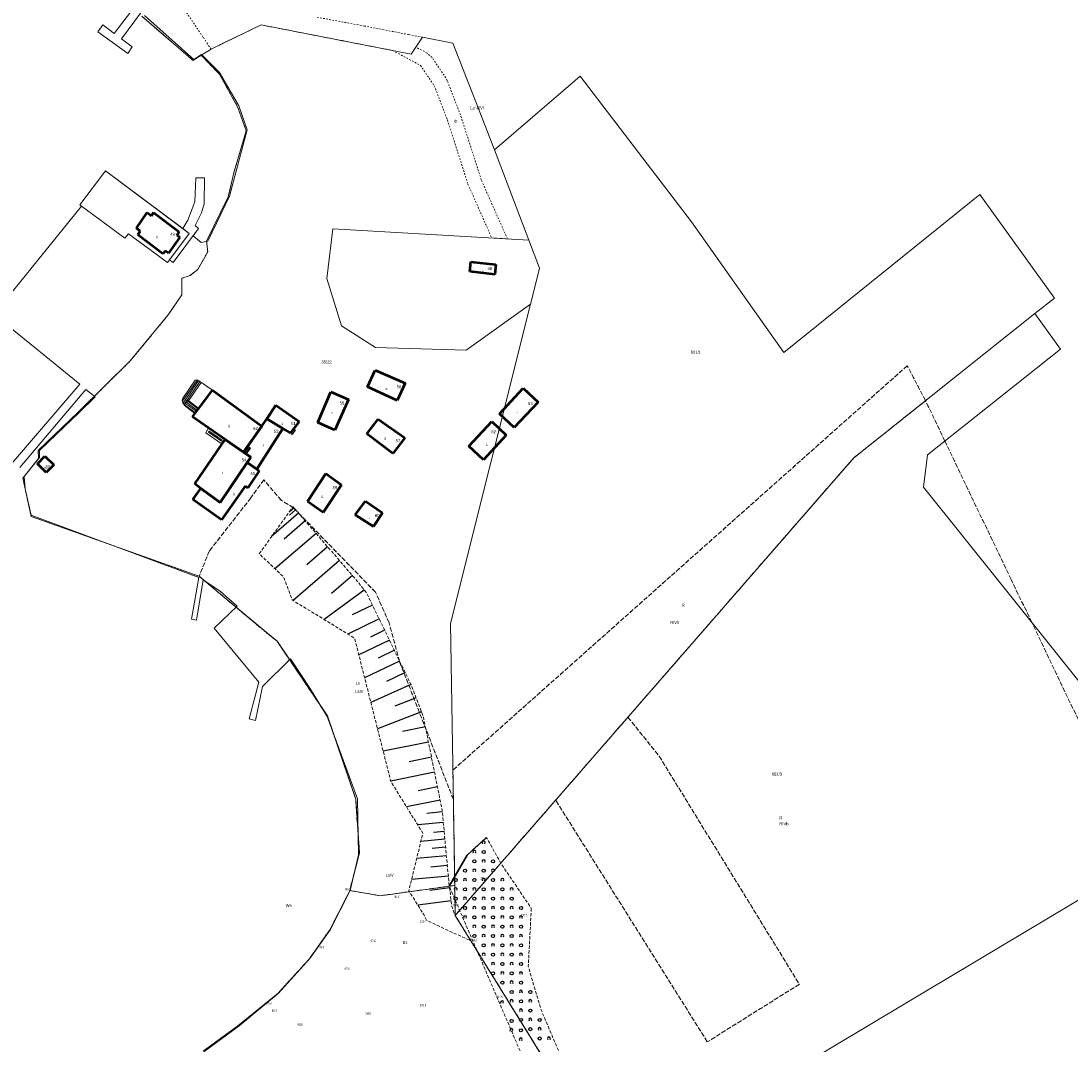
# Model space of a CAD drawing. Header units: metres. Extents: x 5549007 to 5551206, y 5955197 to 5958932.
# Tile 20 of 23: x 5550330 to 5550667, y 5957703 to 5958033. Entities that reach past the tile are written whole.
import ezdxf
from ezdxf.enums import TextEntityAlignment as Align

# ---------------------------------------------------------------- set-up
doc = ezdxf.new("R2010")
doc.units = ezdxf.units.M
for name, pattern in [('1.0_0.5', [1.5, 1, -0.5]), ('219-500', [0]), ('egkk-500', [2, 1.5, -0.5]), ('egug-500', [1, 0.5, -0.5])]:
    doc.linetypes.add(name, pattern=pattern)
doc.layers.get('0').update_dxf_attribs({"color": 2, "lineweight": 5})
doc.styles.get("Standard").update_dxf_attribs({"font": 'Working1250', "width": 0.75})
doc.linetypes.add('902-500', pattern='A,3.75,0,[1,ksztalty.shx,S=0.5,R=0,X=0,Y=0],3.75', length=7.5)

# ---------------------------------------------------------------- blocks, each defined once
blk = doc.blocks.new('PW01')
at = {"linetype": 'Continuous', "lineweight": 13}
h = blk.add_hatch(color=0, dxfattribs=at)
edge = h.paths.add_edge_path()
edge.add_arc((0, 0), 0.045, 0, 360)
blk = doc.blocks.new('OTZK1')
at = {"color": 0, "linetype": 'Continuous'}
blk.add_circle((0, 0), 0.5, dxfattribs=at)
blk = doc.blocks.new('OTZK2')
at = {"color": 0, "linetype": 'Continuous'}
blk.add_arc((0, 0), 0.5, 318.85, 221.162, dxfattribs=at)

msp = doc.modelspace()

# ---------------------------------------------------------------- linework, layer by layer
at = {"layer": '000 Inne (niezydentyfikowane)', "color": 7, "linetype": 'CONTINUOUS', "lineweight": 25, "flags": 128}
for points in [[(5550418.92, 5957874.2), (5550410.23, 5957866.7)], [(5550417.44, 5957875.92), (5550415.87, 5957874.57)], [(5550417.94, 5957875.34), (5550415.95, 5957873.62)], [(5550421.04, 5957871.74), (5550414.25, 5957865.88)], [(5550424.51, 5957867.73), (5550411.3, 5957856.33)], [(5550428.22, 5957863.42), (5550421.51, 5957857.63)], [(5550432.05, 5957858.99), (5550417.13, 5957846.12)], [(5550436.22, 5957854.15), (5550429.54, 5957848.39)], [(5550440.03, 5957849.51), (5550427.12, 5957840.01)], [(5550442.65, 5957844.68), (5550436.18, 5957841.56)], [(5550444.82, 5957840.21), (5550434.75, 5957835.34)], [(5550448.12, 5957833.37), (5550438.29, 5957828.61)], [(5550446.57, 5957836.57), (5550441.99, 5957834.36)], [(5550449.7, 5957830.11), (5550444.45, 5957827.57)], [(5550451.36, 5957826.67), (5550440.15, 5957821.25)], [(5550453.14, 5957823), (5550447.15, 5957820.11)], [(5550455.02, 5957819.1), (5550442.16, 5957813.29)], [(5550456.71, 5957814.8), (5550449.91, 5957812.16)], [(5550458.44, 5957810.33), (5550444.29, 5957804.84)], [(5550459.68, 5957805.5), (5550452.28, 5957804.01)], [(5550460.67, 5957800.58), (5550446.11, 5957797.65)], [(5550461.65, 5957795.71), (5550454.49, 5957794.27)], [(5550462.62, 5957790.91), (5550448.53, 5957788.07)], [(5550463.57, 5957786.19), (5550457.37, 5957784.94)], [(5550464.43, 5957781.91), (5550453.63, 5957779.74)], [(5550465.13, 5957778.14), (5550460.17, 5957777.67)], [(5550465.45, 5957774.7), (5550457.24, 5957773.93)], [(5550465.95, 5957769.34), (5550458.22, 5957768.61)], [(5550465.72, 5957771.79), (5550462.28, 5957771.46)], [(5550466.19, 5957766.79), (5550461.88, 5957766.38)], [(5550466.45, 5957764), (5550456.87, 5957763.1)], [(5550466.74, 5957760.91), (5550461.42, 5957760.41)], [(5550467.07, 5957757.47), (5550455.24, 5957756.36)], [(5550467.45, 5957753.66), (5550461.12, 5957752.86)], [(5550467.97, 5957749.54), (5550457.24, 5957748.19)]]:
    msp.add_lwpolyline(points, dxfattribs=at)
at = {"layer": '217-kontur klasyfikacyjny', "color": 92, "linetype": 'egkk-500', "lineweight": 18, "flags": 128}
for points in [[(5550614.69, 5957921.66), (5550468.53, 5957791.58)], [(5550620.54, 5957910.38), (5550614.69, 5957921.66)], [(5550597.45, 5957891.99), (5550620.54, 5957910.38)], [(5550626.75, 5957897.43), (5550620.54, 5957910.38)], [(5550648.11, 5957852.86), (5550626.75, 5957897.43)], [(5550524.82, 5957808.59), (5550597.45, 5957891.99)], [(5550407.69, 5957884.96), (5550403.56, 5957879.15)], [(5550413.36, 5957878.35), (5550407.69, 5957884.96)], [(5550403.56, 5957879.15), (5550390.21, 5957862.1)], [(5550417.24, 5957875.96), (5550413.36, 5957878.35)], [(5550443.66, 5957848.82), (5550417.24, 5957875.96)], [(5550390.21, 5957862.1), (5550386.89, 5957853.91)], [(5550386.89, 5957853.91), (5550393.12, 5957848.71)], [(5550654.71, 5957839.09), (5550648.11, 5957852.86)], [(5550393.12, 5957848.71), (5550412.08, 5957832.9)], [(5550448.01, 5957838.97), (5550443.66, 5957848.82)], [(5550451.38, 5957826.46), (5550448.01, 5957838.97)], [(5550691.32, 5957762.7), (5550654.71, 5957839.09)], [(5550412.08, 5957832.9), (5550428.15, 5957809.01)], [(5550468.68, 5957782.17), (5550451.38, 5957826.46)], [(5550428.15, 5957809.01), (5550437.27, 5957782.23)], [(5550501.59, 5957781.92), (5550524.82, 5957808.59)], [(5550524.82, 5957808.59), (5550534.9, 5957796.05)], [(5550534.9, 5957796.05), (5550579.97, 5957722.7)], [(5550468.53, 5957791.58), (5550468.68, 5957782.17)], [(5550437.27, 5957782.23), (5550438.48, 5957764.97)], [(5550469.12, 5957754.47), (5550468.68, 5957782.17)], [(5550469.27, 5957744.81), (5550501.59, 5957781.92)], [(5550550.37, 5957704.17), (5550501.59, 5957781.92)], [(5550438.48, 5957764.97), (5550435.34, 5957752.84)], [(5550435.34, 5957752.84), (5550445.2, 5957751.18)], [(5550445.2, 5957751.18), (5550469.12, 5957754.47)], [(5550469.12, 5957754.47), (5550469.27, 5957744.81)], [(5550469.27, 5957744.81), (5550517.99, 5957666.09)], [(5550579.97, 5957722.7), (5550550.37, 5957704.17)]]:
    msp.add_lwpolyline(points, dxfattribs=at)
at = {"layer": '218-kontur użytku gruntowego', "color": 3, "linetype": 'egug-500', "lineweight": 18, "flags": 128}
for points in [[(5550378.98, 5958041.08), (5550388.28, 5958027.17)], [(5550384.97, 5958019.86), (5550368.44, 5958034.04)], [(5550440.09, 5958030.91), (5550424.57, 5958033.79)], [(5550400.04, 5958027.98), (5550404.41, 5958030.08)], [(5550404.41, 5958030.08), (5550406.88, 5958031.27)], [(5550406.88, 5958031.27), (5550432.94, 5958026.2)], [(5550454.29, 5958028.16), (5550440.09, 5958030.91)], [(5550388.28, 5958027.17), (5550390.74, 5958023.51)], [(5550390.74, 5958023.51), (5550400.04, 5958027.98)], [(5550432.94, 5958026.2), (5550449.23, 5958023.03)], [(5550458.75, 5958027.3), (5550454.29, 5958028.16)], [(5550456.63, 5958024.15), (5550458.75, 5958027.3)], [(5550449.23, 5958023.03), (5550458.12, 5958018.24)], [(5550460.25, 5958022.2), (5550456.63, 5958024.15)], [(5550387.57, 5958021.5), (5550384.97, 5958019.86)], [(5550393.48, 5958015.39), (5550387.57, 5958021.5)], [(5550461.85, 5958020.76), (5550460.25, 5958022.2)], [(5550466.26, 5958014.23), (5550461.85, 5958020.76)], [(5550458.12, 5958018.24), (5550462.53, 5958011.71)], [(5550399.39, 5958004.75), (5550393.48, 5958015.39)], [(5550466.73, 5958013.33), (5550466.26, 5958014.23)], [(5550470.96, 5958002.33), (5550466.73, 5958013.33)], [(5550462.53, 5958011.71), (5550466.76, 5958000.71)], [(5550402.07, 5957997.21), (5550399.39, 5958004.75)], [(5550477.67, 5957981.42), (5550470.96, 5958002.33)], [(5550466.76, 5958000.71), (5550473.39, 5957980.05)], [(5550398.21, 5957984.14), (5550402.07, 5957997.21)], [(5550396.29, 5957976), (5550398.21, 5957984.14)], [(5550473.39, 5957980.05), (5550481.01, 5957962.76)], [(5550486.06, 5957962.46), (5550477.67, 5957981.42)], [(5550395.64, 5957974.67), (5550396.29, 5957976)], [(5550389.33, 5957961.74), (5550395.64, 5957974.67)], [(5550389.67, 5957958.29), (5550389.33, 5957961.74)], [(5550481.01, 5957962.76), (5550486.06, 5957962.46)], [(5550386.46, 5957952.56), (5550389.67, 5957958.29)], [(5550383.98, 5957950.69), (5550386.46, 5957952.56)], [(5550381.38, 5957949.79), (5550383.98, 5957950.69)], [(5550381.39, 5957944.45), (5550381.38, 5957949.79)], [(5550376.98, 5957937.99), (5550381.39, 5957944.45)], [(5550364.75, 5957923.18), (5550376.98, 5957937.99)], [(5550348.02, 5957906.67), (5550364.75, 5957923.18)], [(5550614.69, 5957921.66), (5550468.53, 5957791.58)], [(5550620.54, 5957910.38), (5550614.69, 5957921.66)], [(5550620.54, 5957910.38), (5550597.45, 5957891.99)], [(5550626.75, 5957897.43), (5550620.54, 5957910.38)], [(5550335.19, 5957894.33), (5550348.02, 5957906.67)], [(5550335.23, 5957891.77), (5550335.19, 5957894.33)], [(5550648.11, 5957852.86), (5550626.75, 5957897.43)], [(5550330.26, 5957885.48), (5550335.23, 5957891.77)], [(5550597.45, 5957891.99), (5550524.82, 5957808.59)], [(5550332.89, 5957873.2), (5550330.26, 5957885.48)], [(5550407.69, 5957884.96), (5550403.56, 5957879.15)], [(5550413.36, 5957878.35), (5550407.69, 5957884.96)], [(5550403.56, 5957879.15), (5550390.21, 5957862.1)], [(5550417.24, 5957875.96), (5550413.36, 5957878.35)], [(5550443.66, 5957848.82), (5550417.24, 5957875.96)], [(5550386.89, 5957853.91), (5550332.89, 5957873.2)], [(5550390.21, 5957862.1), (5550386.89, 5957853.91)], [(5550393.12, 5957848.71), (5550386.89, 5957853.91)], [(5550654.71, 5957839.09), (5550648.11, 5957852.86)], [(5550412.08, 5957832.9), (5550393.12, 5957848.71)], [(5550448.01, 5957838.97), (5550443.66, 5957848.82)], [(5550451.38, 5957826.46), (5550448.01, 5957838.97)], [(5550691.32, 5957762.7), (5550654.71, 5957839.09)], [(5550428.15, 5957809.01), (5550412.08, 5957832.9)], [(5550468.68, 5957782.17), (5550451.38, 5957826.46)], [(5550437.27, 5957782.23), (5550428.15, 5957809.01)], [(5550501.59, 5957781.92), (5550524.82, 5957808.59)], [(5550524.82, 5957808.59), (5550534.9, 5957796.05)], [(5550534.9, 5957796.05), (5550579.97, 5957722.7)], [(5550468.53, 5957791.58), (5550468.68, 5957782.17)], [(5550438.48, 5957764.97), (5550437.27, 5957782.23)], [(5550469.12, 5957754.47), (5550468.68, 5957782.17)], [(5550501.59, 5957781.92), (5550469.27, 5957744.81)], [(5550550.37, 5957704.17), (5550501.59, 5957781.92)], [(5550435.34, 5957752.84), (5550438.48, 5957764.97)], [(5550434.45, 5957750.89), (5550435.34, 5957752.84)], [(5550435.34, 5957752.84), (5550445.2, 5957751.18)], [(5550445.2, 5957751.18), (5550469.12, 5957754.47)], [(5550469.27, 5957744.81), (5550469.12, 5957754.47)], [(5550428.91, 5957740.16), (5550434.45, 5957750.89)], [(5550517.99, 5957666.09), (5550469.27, 5957744.81)], [(5550422.31, 5957730.81), (5550428.91, 5957740.16)], [(5550412.21, 5957719.73), (5550422.31, 5957730.81)], [(5550579.97, 5957722.7), (5550550.37, 5957704.17)], [(5550399.39, 5957709.32), (5550412.21, 5957719.73)], [(5550388.23, 5957701.23), (5550399.39, 5957709.32)]]:
    msp.add_lwpolyline(points, dxfattribs=at)
at = {"layer": '219-działka ewidencyjna', "color": 7, "linetype": '219-500', "lineweight": 18, "flags": 128}
for points in [[(5550384.97, 5958019.86), (5550368.44, 5958034.04)], [(5550406.88, 5958031.27), (5550390.74, 5958023.51)], [(5550455.1, 5958021.89), (5550406.88, 5958031.27)], [(5550458.75, 5958027.3), (5550455.1, 5958021.89)], [(5550468.5, 5958025.41), (5550458.75, 5958027.3)], [(5550390.74, 5958023.51), (5550387.57, 5958021.5)], [(5550475.73, 5958007.02), (5550468.5, 5958025.41)], [(5550387.57, 5958021.5), (5550384.97, 5958019.86)], [(5550393.48, 5958015.39), (5550387.57, 5958021.5)], [(5550399.39, 5958004.75), (5550393.48, 5958015.39)], [(5550481.92, 5957991.1), (5550509.5, 5958014.79)], [(5550545.23, 5957967.93), (5550509.5, 5958014.79)], [(5550475.73, 5958007.02), (5550481.92, 5957991.1)], [(5550402.07, 5957997.21), (5550399.39, 5958004.75)], [(5550402.07, 5957997.21), (5550398.21, 5957984.14)], [(5550492.96, 5957962.06), (5550481.92, 5957991.1)], [(5550398.21, 5957984.14), (5550396.29, 5957976)], [(5550396.29, 5957976), (5550389.33, 5957961.74)], [(5550638.06, 5957976.67), (5550574.96, 5957925.94)], [(5550638.06, 5957976.67), (5550662, 5957943.39)], [(5550429.96, 5957965.73), (5550428.03, 5957949.7)], [(5550492.96, 5957962.06), (5550429.96, 5957965.73)], [(5550574.96, 5957925.94), (5550545.23, 5957967.93)], [(5550389.67, 5957958.29), (5550389.33, 5957961.74)], [(5550496.41, 5957953), (5550492.96, 5957962.06)], [(5550389.67, 5957958.29), (5550386.46, 5957952.56)], [(5550386.46, 5957952.56), (5550383.98, 5957950.69)], [(5550496.41, 5957953), (5550495.1, 5957947.76)], [(5550383.98, 5957950.69), (5550381.38, 5957949.79)], [(5550381.38, 5957949.79), (5550381.39, 5957944.45)], [(5550432.72, 5957934.47), (5550428.03, 5957949.7)], [(5550495.1, 5957947.76), (5550493.51, 5957941.47)], [(5550381.39, 5957944.45), (5550376.98, 5957937.99)], [(5550493.51, 5957941.47), (5550467.77, 5957838.7)], [(5550493.51, 5957941.47), (5550472.83, 5957926.63)], [(5550655.73, 5957938.4), (5550662, 5957943.39)], [(5550597.45, 5957891.99), (5550655.73, 5957938.4)], [(5550655.73, 5957938.4), (5550663.91, 5957927.01)], [(5550376.98, 5957937.99), (5550364.75, 5957923.18)], [(5550443.62, 5957927.51), (5550432.72, 5957934.47)], [(5550472.83, 5957926.63), (5550443.62, 5957927.51)], [(5550621.19, 5957893), (5550663.91, 5957927.01)], [(5550364.75, 5957923.18), (5550348.02, 5957906.67)], [(5550348.02, 5957906.67), (5550335.19, 5957894.33)], [(5550335.19, 5957894.33), (5550335.23, 5957891.77)], [(5550335.23, 5957891.77), (5550330.26, 5957885.48)], [(5550597.45, 5957891.99), (5550469.27, 5957744.81)], [(5550619.92, 5957882.54), (5550621.19, 5957893)], [(5550332.89, 5957873.2), (5550330.26, 5957885.48)], [(5550619.92, 5957882.54), (5550645.41, 5957850.7)], [(5550386.89, 5957853.91), (5550332.89, 5957873.2)], [(5550393.12, 5957848.71), (5550386.89, 5957853.91)], [(5550645.41, 5957850.7), (5550676.25, 5957812.18)], [(5550412.08, 5957832.9), (5550393.12, 5957848.71)], [(5550467.77, 5957838.7), (5550469.12, 5957754.47)], [(5550428.15, 5957809.01), (5550412.08, 5957832.9)], [(5550437.27, 5957782.23), (5550428.15, 5957809.01)], [(5550438.48, 5957764.97), (5550437.27, 5957782.23)], [(5550604.93, 5957711.04), (5550707.91, 5957772.62)], [(5550438.48, 5957764.97), (5550435.34, 5957752.84)], [(5550435.34, 5957752.84), (5550434.45, 5957750.89)], [(5550445.2, 5957751.18), (5550435.34, 5957752.84)], [(5550469.12, 5957754.47), (5550445.2, 5957751.18)], [(5550469.12, 5957754.47), (5550469.27, 5957744.81)], [(5550434.45, 5957750.89), (5550428.91, 5957740.16)], [(5550517.99, 5957666.09), (5550469.27, 5957744.81)], [(5550428.91, 5957740.16), (5550422.31, 5957730.81)], [(5550422.31, 5957730.81), (5550412.21, 5957719.73)], [(5550412.21, 5957719.73), (5550399.39, 5957709.32)], [(5550399.39, 5957709.32), (5550388.23, 5957701.23)], [(5550520.17, 5957660.35), (5550604.93, 5957711.04)]]:
    msp.add_lwpolyline(points, dxfattribs=at)
at = {"layer": '312-budynek ewidencyjny', "color": 7, "linetype": 'CONTINUOUS', "lineweight": 50, "flags": 128}
for points in [[(5550366.72, 5957965.88), (5550370.19, 5957970.92)], [(5550370.19, 5957970.92), (5550371.6, 5957969.9)], [(5550371.6, 5957969.9), (5550372.27, 5957970.9)], [(5550372.27, 5957970.9), (5550380.5, 5957964.7)], [(5550367.93, 5957964.89), (5550366.72, 5957965.88)], [(5550367.21, 5957963.73), (5550367.93, 5957964.89)], [(5550375.24, 5957957.59), (5550367.21, 5957963.73)], [(5550380.71, 5957962.97), (5550377.04, 5957957.8)], [(5550380.5, 5957964.7), (5550379.78, 5957963.58)], [(5550379.78, 5957963.58), (5550380.71, 5957962.97)], [(5550376.04, 5957958.64), (5550375.24, 5957957.59)], [(5550377.04, 5957957.8), (5550376.04, 5957958.64)], [(5550473.97, 5957951.97), (5550474.35, 5957955.04)], [(5550474.35, 5957955.04), (5550482.39, 5957954.23)], [(5550481.99, 5957951.03), (5550473.97, 5957951.97)], [(5550482.39, 5957954.23), (5550481.99, 5957951.03)], [(5550441.04, 5957914.91), (5550443.58, 5957920.19)], [(5550443.58, 5957920.19), (5550453.18, 5957916)], [(5550450.62, 5957910.43), (5550441.04, 5957914.91)], [(5550453.18, 5957916), (5550450.62, 5957910.43)], [(5550483.49, 5957906.21), (5550491.17, 5957914.44)], [(5550491.17, 5957914.44), (5550495.97, 5957909.88)], [(5550384.8, 5957905.24), (5550391.21, 5957913.76)], [(5550391.21, 5957913.76), (5550407.07, 5957902.2)], [(5550425.09, 5957903.37), (5550429.3, 5957913.25)], [(5550429.3, 5957913.25), (5550434.96, 5957910.82)], [(5550408.66, 5957904.59), (5550411.61, 5957908.96)], [(5550411.61, 5957908.96), (5550419.06, 5957903.76)], [(5550434.96, 5957910.82), (5550430.57, 5957900.97)], [(5550495.97, 5957909.88), (5550488.29, 5957901.73)], [(5550395.34, 5957897.93), (5550384.8, 5957905.24)], [(5550407.07, 5957902.2), (5550408.66, 5957904.59)], [(5550408.66, 5957904.59), (5550413.8, 5957901.45)], [(5550413.8, 5957901.45), (5550408.66, 5957904.59)], [(5550440.82, 5957899.77), (5550444.49, 5957904.44)], [(5550444.49, 5957904.44), (5550453.03, 5957898.45)], [(5550488.29, 5957901.73), (5550483.49, 5957906.21)], [(5550401.2, 5957893.85), (5550407.07, 5957902.2)], [(5550407.07, 5957902.2), (5550401.2, 5957893.85)], [(5550413.8, 5957901.45), (5550405.46, 5957888.37)], [(5550416.3, 5957900.02), (5550413.8, 5957901.45)], [(5550419.06, 5957903.76), (5550416.3, 5957900.02)], [(5550430.57, 5957900.97), (5550425.09, 5957903.37)], [(5550473.63, 5957895.8), (5550481.05, 5957903.71)], [(5550481.05, 5957903.71), (5550485.7, 5957899.36)], [(5550385.51, 5957883.61), (5550395.34, 5957897.93)], [(5550395.34, 5957897.93), (5550401.2, 5957893.85)], [(5550401.2, 5957893.85), (5550395.34, 5957897.93)], [(5550449.23, 5957893.45), (5550440.82, 5957899.77)], [(5550453.03, 5957898.45), (5550449.23, 5957893.45)], [(5550485.7, 5957899.36), (5550478.35, 5957891.38)], [(5550478.35, 5957891.38), (5550473.63, 5957895.8)], [(5550334.88, 5957890.06), (5550337.29, 5957892.53)], [(5550337.29, 5957892.53), (5550340.14, 5957889.75)], [(5550401.2, 5957893.85), (5550403.51, 5957892.2)], [(5550403.51, 5957892.2), (5550401.2, 5957893.85)], [(5550403.51, 5957892.2), (5550402.39, 5957890.52)], [(5550402.39, 5957890.52), (5550403.51, 5957892.2)], [(5550337.73, 5957887.28), (5550334.88, 5957890.06)], [(5550340.14, 5957889.75), (5550337.73, 5957887.28)], [(5550393.73, 5957877.67), (5550402.39, 5957890.52)], [(5550402.39, 5957890.52), (5550393.73, 5957877.67)], [(5550402.39, 5957890.52), (5550405.46, 5957888.37)], [(5550405.46, 5957888.37), (5550402.39, 5957890.52)], [(5550406.19, 5957887.81), (5550402.63, 5957882.34)], [(5550405.46, 5957888.37), (5550406.19, 5957887.81)], [(5550421.77, 5957878.03), (5550427.69, 5957886.97)], [(5550427.69, 5957886.97), (5550432.66, 5957883.35)], [(5550384.9, 5957878.65), (5550387.41, 5957882.13)], [(5550387.41, 5957882.13), (5550385.51, 5957883.61)], [(5550387.41, 5957882.13), (5550393.73, 5957877.67)], [(5550393.73, 5957877.67), (5550387.41, 5957882.13)], [(5550401.69, 5957882.92), (5550394.08, 5957872.04)], [(5550402.63, 5957882.34), (5550401.69, 5957882.92)], [(5550432.66, 5957883.35), (5550426.85, 5957874.49)], [(5550394.08, 5957872.04), (5550384.9, 5957878.65)], [(5550426.85, 5957874.49), (5550421.77, 5957878.03)], [(5550437.15, 5957873.67), (5550440.4, 5957878.08)], [(5550440.4, 5957878.08), (5550445.94, 5957874.32)], [(5550445.94, 5957874.32), (5550442.96, 5957869.91)], [(5550442.96, 5957869.91), (5550437.15, 5957873.67)]]:
    msp.add_lwpolyline(points, dxfattribs=at)
at = {"layer": '352-schody', "color": 7, "linetype": 'CONTINUOUS', "lineweight": 18, "flags": 128}
for points in [[(5550382.13, 5957909.15), (5550381.87, 5957909.4), (5550381.71, 5957909.72), (5550381.58, 5957910.01), (5550381.51, 5957910.42), (5550381.6, 5957910.95), (5550381.78, 5957911.27), (5550385.66, 5957916.98), (5550385.86, 5957917.04), (5550386.18, 5957917.06), (5550386.51, 5957917.03), (5550387.19, 5957916.56), (5550391.21, 5957913.76), (5550386.81, 5957907.91), (5550383.3, 5957910.55)], [(5550382.13, 5957909.15), (5550381.87, 5957909.4), (5550381.71, 5957909.72), (5550381.58, 5957910.01), (5550381.51, 5957910.42), (5550381.6, 5957910.95), (5550381.78, 5957911.27), (5550385.66, 5957916.98), (5550385.86, 5957917.04), (5550386.18, 5957917.06), (5550386.51, 5957917.03), (5550387.19, 5957916.56), (5550391.21, 5957913.76), (5550386.81, 5957907.91), (5550383.3, 5957910.55)], [(5550386.81, 5957907.91), (5550385.58, 5957906.28), (5550382.07, 5957908.92), (5550383.3, 5957910.55)], [(5550386.81, 5957907.91), (5550385.58, 5957906.28), (5550382.07, 5957908.92), (5550383.3, 5957910.55)], [(5550416.3, 5957900.02), (5550417.29, 5957901.35), (5550417.86, 5957900.94), (5550416.89, 5957899.55)], [(5550416.3, 5957900.02), (5550417.29, 5957901.35), (5550417.86, 5957900.94), (5550416.89, 5957899.55)], [(5550401.2, 5957893.85), (5550402.58, 5957895.81), (5550403.46, 5957895.18), (5550402.09, 5957893.22)], [(5550401.2, 5957893.85), (5550402.58, 5957895.81), (5550403.46, 5957895.18), (5550402.09, 5957893.22)]]:
    msp.add_lwpolyline(points, close=True, dxfattribs=at)
for points in [[(5550381.547, 5957910.201), (5550386.26, 5957917.053)], [(5550381.758, 5957909.624), (5550386.741, 5957916.87)], [(5550382.075, 5957909.203), (5550387.153, 5957916.586)], [(5550383.503, 5957910.397), (5550387.563, 5957916.3)], [(5550385.726, 5957906.474), (5550382.221, 5957909.12)], [(5550386.028, 5957906.873), (5550382.522, 5957909.519)], [(5550386.329, 5957907.272), (5550382.823, 5957909.918)], [(5550386.63, 5957907.671), (5550383.124, 5957910.317)], [(5550417.605, 5957900.575), (5550417.018, 5957900.985)], [(5550417.033, 5957899.755), (5550416.421, 5957900.182)], [(5550417.319, 5957900.165), (5550416.719, 5957900.584)], [(5550402.85, 5957895.617), (5550401.456, 5957893.669)], [(5550403.257, 5957895.326), (5550401.864, 5957893.38)]]:
    msp.add_lwpolyline(points, dxfattribs=at)
at = {"layer": 'inny obiekt trwale związany z budynkiem (powierzchnia)', "color": 7, "linetype": 'CONTINUOUS', "lineweight": 18, "flags": 128}
for points in [[(5550348.54, 5957973.42), (5550356.8, 5957984.32), (5550383.75, 5957964.22), (5550377.43, 5957955.73), (5550376.78, 5957954.85), (5550364.16, 5957964.06), (5550363.07, 5957962.63), (5550360.97, 5957964.17), (5550358.82, 5957965.77), (5550350.71, 5957971.77), (5550349.11, 5957972.93)], [(5550377.43, 5957955.73), (5550383.75, 5957964.22), (5550381.64, 5957965.79), (5550383.31, 5957968.47), (5550385.54, 5957974.32), (5550385.86, 5957982.09), (5550388.63, 5957982.09), (5550388.52, 5957973.69), (5550387.65, 5957970.86), (5550385.62, 5957966.72), (5550386.7, 5957965.79), (5550378.59, 5957954.86)]]:
    msp.add_lwpolyline(points, close=True, dxfattribs=at)
at = {"layer": 'ogrodzenie trwałe', "color": 7, "linetype": '902-500', "lineweight": 35, "flags": 128}
msp.add_lwpolyline([(5550479.09, 5957769.74), (5550473.08, 5957764.21), (5550467.37, 5957754.25)], dxfattribs=at)
at = {"layer": 'skarpa nieumocniona', "color": 7, "linetype": '1.0_0.5', "lineweight": 18, "flags": 128}
msp.add_lwpolyline([(5550460.03, 5957743.28), (5550459.14, 5957745.16), (5550454.36, 5957752.76), (5550458.87, 5957771.3), (5550448.58, 5957787.88), (5550436.92, 5957834.02), (5550416.82, 5957846.31), (5550414.12, 5957853.65), (5550406.25, 5957861.15), (5550417.11, 5957876.3), (5550437.77, 5957852.36), (5550440.77, 5957848.58), (5550455.11, 5957818.92), (5550458.99, 5957808.91), (5550465.07, 5957778.74), (5550467.37, 5957754.25), (5550468.2, 5957747.69), (5550469.27, 5957744.81), (5550474.33, 5957736.63)], close=True, dxfattribs=at)
msp.add_lwpolyline([(5550460.03, 5957743.28), (5550459.14, 5957745.16), (5550454.36, 5957752.76), (5550458.87, 5957771.3), (5550448.58, 5957787.88), (5550436.92, 5957834.02), (5550416.82, 5957846.31), (5550414.12, 5957853.65), (5550406.25, 5957861.15), (5550417.11, 5957876.3), (5550437.77, 5957852.36), (5550440.77, 5957848.58), (5550455.11, 5957818.92), (5550458.99, 5957808.91), (5550465.07, 5957778.74), (5550467.37, 5957754.25), (5550468.2, 5957747.69), (5550469.27, 5957744.81), (5550474.33, 5957736.63)], close=True, dxfattribs=at)
at = {"layer": 'taras', "color": 0, "lineweight": 18}
for p, q in [((5550389.02, 5957900.09), (5550389.91, 5957901.7)), ((5550389.91, 5957901.7), (5550395.34, 5957897.93)), ((5550394.27, 5957896.37), (5550389.02, 5957900.09)), ((5550389.898, 5957900.291), (5550390.163, 5957900.616)), ((5550394.092, 5957897.37), (5550389.898, 5957900.291)), ((5550390.163, 5957900.616), (5550394.362, 5957897.751)), ((5550394.362, 5957897.751), (5550394.092, 5957897.37)), ((5550395.34, 5957897.93), (5550394.27, 5957896.37))]:
    msp.add_line(p, q, dxfattribs=at)
at = {"layer": 'woda stojąca', "color": 141, "linetype": 'CONTINUOUS', "lineweight": 18, "flags": 128}
for points in [[(5550368.37, 5958035.48), (5550361.9, 5958026.84), (5550365.4, 5958024.2), (5550364, 5958022.12), (5550354.31, 5958029.09), (5550355.92, 5958031.25), (5550359.63, 5958028.49), (5550366.6, 5958037.61)], [(5550314.95, 5957930.94), (5550349.11, 5957972.93), (5550348.54, 5957973.42), (5550356.8, 5957984.32), (5550381.64, 5957965.79), (5550383.31, 5957968.47), (5550385.54, 5957974.32), (5550385.86, 5957982.09), (5550388.63, 5957982.09), (5550388.52, 5957973.69), (5550387.65, 5957970.86), (5550385.62, 5957966.72), (5550386.7, 5957965.79), (5550384.97, 5957963.45), (5550387.59, 5957961.24), (5550389.73, 5957961.66), (5550396.63, 5957976.15), (5550402.34, 5957997.51), (5550399.64, 5958005.21), (5550393.45, 5958015.98), (5550387.64, 5958021.73), (5550385.16, 5958020.18), (5550369.31, 5958034.32)], [(5550326.6, 5957890.04), (5550348.49, 5957915.7), (5550322.6, 5957936.68)], [(5550388.41, 5957700.99), (5550399.82, 5957709.32), (5550412.34, 5957719.68), (5550422.5, 5957731.02), (5550429.1, 5957740.23), (5550435.46, 5957752.86), (5550438.15, 5957764.35), (5550437.85, 5957782.32), (5550428.13, 5957808.81), (5550422.7, 5957817.66), (5550416.35, 5957827.36), (5550407.29, 5957818.42), (5550405.07, 5957807.51), (5550403.05, 5957808.07), (5550406.09, 5957819.9), (5550391.73, 5957837.24), (5550399.16, 5957844.34), (5550393.83, 5957848.99), (5550388.18, 5957852.74), (5550386.11, 5957839.84), (5550384.48, 5957840.13), (5550386.81, 5957853.57), (5550332.89, 5957873.63), (5550330.98, 5957882.04), (5550330.66, 5957885.98), (5550335.55, 5957892.18), (5550335.56, 5957894.37), (5550343.63, 5957902.12), (5550348.27, 5957906.5), (5550353.45, 5957911.68), (5550350.49, 5957914.02), (5550329.23, 5957888.86)]]:
    msp.add_lwpolyline(points, dxfattribs=at)
at = {"layer": 'zadrzewienie  zakrzewienie', "color": 7, "linetype": '1.0_0.5', "lineweight": 18, "flags": 128}
for points in [[(5550493.76, 5957747.11), (5550492.77, 5957728.5), (5550496.82, 5957714.71), (5550513.74, 5957674.64), (5550515.48, 5957670.15), (5550476.32, 5957733.42), (5550470.71, 5957746.46), (5550467.37, 5957754.25), (5550473.08, 5957764.21), (5550479.28, 5957769.93), (5550480.01, 5957768.74), (5550483.93, 5957761.65)], [(5550535.2, 5957619.17), (5550526.85, 5957615.82), (5550476.32, 5957733.42), (5550515.48, 5957670.15)]]:
    msp.add_lwpolyline(points, close=True, dxfattribs=at)

# ---------------------------------------------------------------- block references
at = {"layer": 'pikieta naturalna', "color": 7, "linetype": 'CONTINUOUS', "lineweight": 13}
for p in [(5550478.39, 5957756.44), (5550435.46, 5957752.86), (5550451.23, 5957751.22), (5550468.37, 5957747.73), (5550460.03, 5957743.28), (5550489.82, 5957744.54), (5550442.06, 5957736.28), (5550474.15, 5957736.54), (5550425.61, 5957734.3), (5550433.69, 5957727.29), (5550408.69, 5957716.27), (5550457.86, 5957715.63), (5550484.55, 5957718.43), (5550411.9, 5957714.62), (5550440.11, 5957712.88), (5550418.58, 5957709.38)]:
    msp.add_blockref('PW01', p, dxfattribs=at)
at = {"layer": 'zadrzewienie  zakrzewienie', "color": 7, "linetype": 'CONTINUOUS', "lineweight": 18}
for name, p in [('OTZK2', (5550478.414, 5957768.247)), ('OTZK2', (5550475.414, 5957765.247)), ('OTZK1', (5550475.456, 5957762.236)), ('OTZK2', (5550478.414, 5957762.247)), ('OTZK1', (5550478.456, 5957765.236)), ('OTZK1', (5550481.456, 5957762.236)), ('OTZK1', (5550472.456, 5957759.236)), ('OTZK2', (5550475.414, 5957759.247)), ('OTZK1', (5550478.456, 5957759.236)), ('OTZK2', (5550481.414, 5957759.247)), ('OTZK1', (5550469.456, 5957756.236)), ('OTZK2', (5550472.414, 5957756.247)), ('OTZK1', (5550475.456, 5957756.236)), ('OTZK2', (5550478.414, 5957756.247)), ('OTZK1', (5550481.456, 5957756.236)), ('OTZK2', (5550484.414, 5957756.247)), ('OTZK2', (5550469.414, 5957753.247)), ('OTZK1', (5550472.456, 5957753.236)), ('OTZK2', (5550475.414, 5957753.247)), ('OTZK1', (5550478.456, 5957753.236)), ('OTZK2', (5550481.414, 5957753.247)), ('OTZK1', (5550484.456, 5957753.236)), ('OTZK2', (5550487.414, 5957753.247)), ('OTZK1', (5550469.456, 5957750.236)), ('OTZK2', (5550472.414, 5957750.247)), ('OTZK1', (5550475.456, 5957750.236)), ('OTZK2', (5550478.414, 5957750.247)), ('OTZK1', (5550481.456, 5957750.236)), ('OTZK2', (5550484.414, 5957750.247)), ('OTZK1', (5550487.456, 5957750.236)), ('OTZK1', (5550472.456, 5957747.236)), ('OTZK2', (5550475.414, 5957747.247)), ('OTZK1', (5550478.456, 5957747.236)), ('OTZK2', (5550481.414, 5957747.247)), ('OTZK1', (5550484.456, 5957747.236)), ('OTZK2', (5550487.414, 5957747.247)), ('OTZK1', (5550490.456, 5957747.236)), ('OTZK2', (5550472.414, 5957744.247)), ('OTZK1', (5550475.456, 5957744.236)), ('OTZK2', (5550478.414, 5957744.247)), ('OTZK1', (5550481.456, 5957744.236)), ('OTZK2', (5550484.414, 5957744.247)), ('OTZK1', (5550487.456, 5957744.236)), ('OTZK2', (5550490.414, 5957744.247)), ('OTZK2', (5550475.414, 5957741.247)), ('OTZK2', (5550478.414, 5957738.247)), ('OTZK1', (5550478.456, 5957741.236)), ('OTZK2', (5550481.414, 5957741.247)), ('OTZK2', (5550484.414, 5957738.247)), ('OTZK1', (5550484.456, 5957741.236)), ('OTZK2', (5550487.414, 5957741.247)), ('OTZK2', (5550490.414, 5957738.247)), ('OTZK1', (5550490.456, 5957741.236)), ('OTZK1', (5550475.456, 5957738.236)), ('OTZK1', (5550478.456, 5957735.236)), ('OTZK2', (5550481.414, 5957735.247)), ('OTZK1', (5550481.456, 5957738.236)), ('OTZK1', (5550484.456, 5957735.236)), ('OTZK2', (5550487.414, 5957735.247)), ('OTZK1', (5550487.456, 5957738.236)), ('OTZK1', (5550490.456, 5957735.236)), ('OTZK2', (5550478.414, 5957732.247)), ('OTZK1', (5550481.456, 5957732.236)), ('OTZK2', (5550484.414, 5957732.247)), ('OTZK1', (5550487.456, 5957732.236)), ('OTZK2', (5550490.414, 5957732.247)), ('OTZK2', (5550481.414, 5957729.247)), ('OTZK1', (5550484.456, 5957729.236)), ('OTZK2', (5550487.414, 5957729.247)), ('OTZK1', (5550490.456, 5957729.236)), ('OTZK1', (5550481.456, 5957726.236)), ('OTZK2', (5550484.414, 5957726.247)), ('OTZK1', (5550487.456, 5957726.236)), ('OTZK2', (5550490.414, 5957726.247)), ('OTZK1', (5550484.456, 5957723.236)), ('OTZK2', (5550487.414, 5957723.247)), ('OTZK1', (5550490.456, 5957723.236)), ('OTZK1', (5550487.456, 5957720.236)), ('OTZK2', (5550490.414, 5957720.247)), ('OTZK1', (5550493.456, 5957720.236)), ('OTZK2', (5550484.364, 5957716.917)), ('OTZK2', (5550487.414, 5957717.247)), ('OTZK1', (5550490.456, 5957717.236)), ('OTZK2', (5550493.414, 5957717.247)), ('OTZK2', (5550490.414, 5957714.247)), ('OTZK2', (5550493.414, 5957711.247)), ('OTZK1', (5550493.456, 5957714.236)), ('OTZK2', (5550487.364, 5957707.917)), ('OTZK1', (5550487.406, 5957710.906)), ('OTZK1', (5550490.406, 5957707.906)), ('OTZK1', (5550490.456, 5957711.236)), ('OTZK1', (5550493.456, 5957708.236)), ('OTZK2', (5550496.414, 5957708.247)), ('OTZK1', (5550496.456, 5957711.236)), ('OTZK2', (5550490.364, 5957704.917)), ('OTZK1', (5550496.456, 5957705.236)), ('OTZK2', (5550499.414, 5957705.247))]:
    msp.add_blockref(name, p, dxfattribs=at)

# ---------------------------------------------------------------- texts
at = {"layer": '209-oznaczenie konturu klasyfikacyjnego', "color": 92, "linetype": 'CONTINUOUS', "lineweight": 18, "width": 0.79}
for s, p in [('Lzr-RVI', (5550474.06, 5958004.15)), ('RIVb', (5550538.43, 5957838.58)), ('LsIV', (5550437.11, 5957816.38)), ('LsIV', (5550446.88, 5957757.31))]:
    msp.add_text(s, height=1, dxfattribs=at).set_placement(p)
msp.add_text('RIVb', height=1, dxfattribs=at).set_placement((5550573.54, 5957774.79), align=Align.TOP_LEFT)
at = {"layer": '210-oznaczenie konturu użytku gruntowego', "color": 3, "linetype": 'CONTINUOUS', "lineweight": 18, "width": 0.79}
for s, p in [('dr', (5550468.88, 5957999.88)), ('R', (5550542.17, 5957844.11)), ('Ls', (5550437.22, 5957819.07)), ('R', (5550573.54, 5957775.69)), ('Ws', (5550414.75, 5957747.55)), ('Bz', (5550452.36, 5957735.65))]:
    msp.add_text(s, height=1, dxfattribs=at).set_placement(p)
at = {"layer": '211-numer działki ewidencyjnej', "color": 7, "linetype": 'CONTINUOUS', "lineweight": 18, "width": 0.79}
for s, p in [('601/1', (5550545.03, 5957925.5)), ('601/3', (5550571.1, 5957789.83))]:
    msp.add_text(s, height=1, dxfattribs=at).set_placement(p)
msp.add_text('35/22', height=1, dxfattribs=at).set_placement((5550426.26, 5957923.34), align=Align.TOP_LEFT)
at = {"layer": '312-oznaczenie budynku ewidencyjnego', "color": 7, "linetype": 'CONTINUOUS', "lineweight": 18, "width": 0.79}
for s, p in [('49', (5550377.62, 5957963.42)), ('48', (5550479.71, 5957952.44)), ('56', (5550450.47, 5957914.4)), ('58', (5550432.1, 5957909.15)), ('63', (5550492.7, 5957908.99)), ('52', (5550404.31, 5957900.96)), ('53', (5550410.95, 5957900.06)), ('51', (5550416.52, 5957902.54)), ('62', (5550480.91, 5957899.92)), ('57', (5550450.15, 5957897.04)), ('54', (5550400.64, 5957890.86)), ('50', (5550337.55, 5957888.59)), ('55', (5550403.45, 5957886.46)), ('59', (5550429.84, 5957881.95)), ('60', (5550443.44, 5957872.97))]:
    msp.add_text(s, height=1, dxfattribs=at).set_placement(p)
at = {"layer": '312-oznaczenie budynku ewidencyjnego-Atr117', "color": 7, "width": 0.667}
for s, p in [('i1', (5550373.33, 5957962.97)), ('i1', (5550478.03, 5957951.88)), ('i1', (5550447.19, 5957914.22)), ('i2', (5550429.56, 5957906.34)), ('i1', (5550489.16, 5957907.01)), ('i2', (5550396.56, 5957902.24)), ('i1', (5550413.48, 5957903.01)), ('i1', (5550446.78, 5957898.22)), ('i1', (5550407.38, 5957896.09)), ('i1', (5550479.49, 5957896.18)), ('i1', (5550337.28, 5957888.77)), ('i1', (5550394.41, 5957887.16)), ('i1', (5550398.1, 5957880.37)), ('i2', (5550426.54, 5957879.46)), ('i1', (5550441.56, 5957872.71))]:
    msp.add_text(s, height=0.75, dxfattribs=at).set_placement(p, align=Align.MIDDLE_CENTER)
at = {"layer": 'pikieta naturalna-Atr2', "color": 7, "width": 0.667}
msp.add_text('105.5', height=0.75, dxfattribs=at).set_placement((5550478.39, 5957756.44), align=Align.CENTER)
for s, p in [('96.0', (5550435.46, 5957752.86)), ('107.6', (5550484.55, 5957718.43))]:
    msp.add_text(s, height=0.75, dxfattribs=at).set_placement(p, align=Align.RIGHT)
for s, p in [('98.2', (5550451.23, 5957751.22)), ('100.4', (5550460.03, 5957743.28)), ('96.6', (5550411.9, 5957714.62))]:
    msp.add_text(s, height=0.75, dxfattribs=at).set_placement(p, align=Align.TOP_RIGHT)
for s, p in [('103.0', (5550468.37, 5957747.73)), ('97.8', (5550442.06, 5957736.28)), ('104.9', (5550474.15, 5957736.54)), ('96.1', (5550425.61, 5957734.3)), ('97.9', (5550433.69, 5957727.29)), ('95.9', (5550408.69, 5957716.27)), ('106.8', (5550457.86, 5957715.63)), ('104.5', (5550440.11, 5957712.88)), ('98.8', (5550418.58, 5957709.38))]:
    msp.add_text(s, height=0.75, dxfattribs=at).set_placement(p)
msp.add_text('106.7', height=0.75, rotation=360, dxfattribs=at).set_placement((5550490.32, 5957744.56))

doc.saveas('drawing.dxf')
